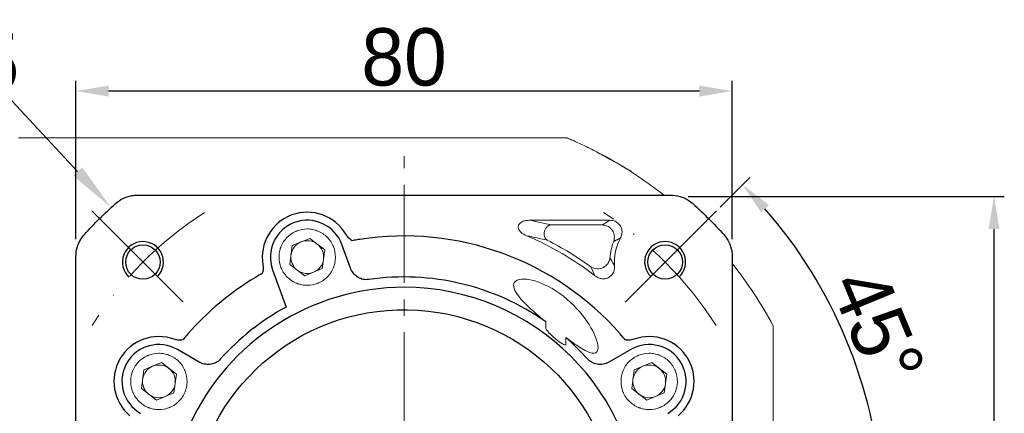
# Model space of a CAD drawing. Header units: millimetres. Extents: x 5254 to 5923, y -933 to -460.
# Tile 4 of 9: x 5328 to 5448, y -618 to -570. Entities that reach past the tile are written whole.
import ezdxf

# ---------------------------------------------------------------- set-up
doc = ezdxf.new("R2010")
doc.units = ezdxf.units.MM
doc.header["$PDSIZE"] = -5
doc.linetypes.add('ACAD_ISO10W100', pattern=[18, 12, -3, 0, -3])
doc.linetypes.add('点画线', pattern=[18, 12, -2, 2, -2])
doc.layers.get('0').update_dxf_attribs({"lineweight": 18})
doc.layers.get('Defpoints').update_dxf_attribs({"lineweight": 18})
for name, color, linetype, lineweight in [('7中心线层', 7, '点画线', 18), ('中心线层', 7, 'ACAD_ISO10W100', 0), ('尺寸线', 7, 'Continuous', 25), ('尺寸线层', 3, 'Continuous', 18), ('粗实线', 7, 'Continuous', 40)]:
    doc.layers.add(name, color=color, linetype=linetype, lineweight=lineweight)
doc.styles.add('工程字', font='txt')
doc.dimstyles.new('DIMSTYLE_17', dxfattribs={"dimtxt": 8, "dimasz": 12, "dimexe": 0.18, "dimexo": 0.0625, "dimgap": 0.09, "dimtad": 1, "dimtih": 1, "dimtoh": 1, "dimdec": 3, "dimdsep": 46, "dimtxsty": 'Standard', "dimblk": '_CAXARROW', "dimcen": 0.09, "dimdle": 24, "dimadec": 0, "dimazin": 0, "dimtfac": 0.7, "dimtdec": 3, "dimtofl": 0, "dimtmove": 0, "dimatfit": 3, "dimfxl": 1, "dimtolj": 1, "dimarcsym": 0})
doc.dimstyles.new('ISO-25', dxfattribs={"dimtxt": 7, "dimasz": 4, "dimexe": 1.25, "dimexo": 0.625, "dimtad": 1, "dimtxsty": '工程字', "dimcen": 2, "dimdle": 8, "dimadec": 0, "dimazin": 0, "dimtfac": 1, "dimtmove": 0, "dimatfit": 3, "dimfxl": 1, "dimarcsym": 0})

# ---------------------------------------------------------------- blocks, each defined once
blk = doc.blocks.new('*D41')
at = {"layer": 'Defpoints', "color": 0}
for p in [(5412.56, -592.89), (5401.42, -604.03), (5430.85, -615.86), (5331.75, -630.96), (5419.23, -630.96)]:
    blk.add_point(p, dxfattribs=at)
at = {"layer": '尺寸线层', "color": 0, "lineweight": -2}
for p, q in [((5413, -592.45), (5416.63, -588.82)), ((5419.85, -630.96), (5434.08, -630.96))]:
    blk.add_line(p, q, dxfattribs=at)
blk.add_arc((5374.49, -630.96), 58.34, 3.9289, 41.0711, dxfattribs=at)
at = {"layer": '尺寸线层', "color": 0}
for points in [[(5418.96, -592.17), (5417.99, -593.08), (5415.75, -589.7)], [(5432.03, -626.98), (5433.36, -626.94), (5432.83, -630.96)]]:
    blk.add_solid(points, dxfattribs=at)
at = {"layer": '尺寸线层', "color": 0, "insert": (5432.2, -607.05), "char_height": 7, "attachment_point": 5, "rotation": 292.5, "style": '工程字'}
blk.add_mtext('\\A1;45%%d', dxfattribs=at)
blk = doc.blocks.new('*D42')
at = {"layer": 'Defpoints', "color": 0}
for p in [(5399.42, -593.49), (5349.56, -668.42)]:
    blk.add_point(p, dxfattribs=at)
at = {"layer": '尺寸线层', "color": 0, "lineweight": -2}
blk.add_line((5364.47, -646.02), (5351.78, -665.09), dxfattribs=at)
at = {"layer": '尺寸线层', "color": 0}
blk.add_solid([(5351.22, -664.72), (5352.33, -665.46), (5349.56, -668.42)], dxfattribs=at)
at = {"layer": '尺寸线层', "color": 0, "insert": (5356.76, -650.16), "char_height": 7, "attachment_point": 5, "rotation": 56.3592, "style": '工程字'}
blk.add_mtext('∅90', dxfattribs=at)
blk = doc.blocks.new('*D44')
at = {"layer": 'Defpoints', "color": 0}
for p in [(5334.49, -578.27), (5334.49, -596.95), (5414.49, -596.95)]:
    blk.add_point(p, dxfattribs=at)
at = {"layer": '尺寸线层', "color": 0, "lineweight": -2}
for p, q in [((5334.49, -596.33), (5334.49, -577.02)), ((5414.49, -596.33), (5414.49, -577.02)), ((5410.49, -578.27), (5338.49, -578.27))]:
    blk.add_line(p, q, dxfattribs=at)
at = {"layer": '尺寸线层', "color": 0}
for points in [[(5338.49, -577.6), (5338.49, -578.94), (5334.49, -578.27)], [(5410.49, -578.94), (5410.49, -577.6), (5414.49, -578.27)]]:
    blk.add_solid(points, dxfattribs=at)
at = {"layer": '尺寸线层', "color": 0, "insert": (5374.49, -574.15), "char_height": 7, "attachment_point": 5, "style": '工程字'}
blk.add_mtext('\\A1;80', dxfattribs=at)
blk = doc.blocks.new('*D45')
at = {"layer": 'Defpoints', "color": 0}
for p in [(5408.49, -591.12), (5446.39, -591.12), (5408.49, -671.12)]:
    blk.add_point(p, dxfattribs=at)
at = {"layer": '尺寸线层', "color": 0, "lineweight": -2}
for p, q in [((5409.12, -591.12), (5447.64, -591.12)), ((5446.39, -667.12), (5446.39, -595.12)), ((5409.12, -671.12), (5447.64, -671.12))]:
    blk.add_line(p, q, dxfattribs=at)
at = {"layer": '尺寸线层', "color": 0}
for points in [[(5447.06, -595.12), (5445.73, -595.12), (5446.39, -591.12)], [(5445.73, -667.12), (5447.06, -667.12), (5446.39, -671.12)]]:
    blk.add_solid(points, dxfattribs=at)
at = {"layer": '尺寸线层', "color": 0, "insert": (5442.27, -631.12), "char_height": 7, "attachment_point": 5, "rotation": 90, "style": '工程字'}
blk.add_mtext('\\A1;80', dxfattribs=at)
blk = doc.blocks.new('_CAXARROW')
blk.add_hatch(color=0).paths.add_polyline_path([(0, 0), (-1, 0.125), (-1, -0.125)], flags=0)
blk = doc.blocks.new('*D46')
at = {"layer": 'Defpoints', "color": 0}
for p in [(5338.79, -592.48), (5410.19, -669.43)]:
    blk.add_point(p, dxfattribs=at)
at = {"layer": '尺寸线层', "color": 0, "lineweight": -2}
for p, q in [((5306.61, -579.45), (5326.69, -579.45)), ((5326.69, -579.45), (5334.7, -588.08)), ((5374.4, -630.96), (5374.58, -630.96)), ((5374.49, -631.05), (5374.49, -630.87))]:
    blk.add_line(p, q, dxfattribs=at)
at = {"layer": '尺寸线层', "color": 0, "lineweight": -2, "xscale": 6, "yscale": 6, "zscale": 6, "rotation": 312.8612344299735}
blk.add_blockref('_CAXARROW', (5338.79, -592.48), dxfattribs=at)
at = {"layer": '尺寸线层', "color": 0, "insert": (5316.15, -574.95), "char_height": 7, "attachment_point": 5, "style": '工程字'}
blk.add_mtext('\\A1;∅105', dxfattribs=at)
blk = doc.blocks.new('_FILLED')
at = {"linetype": 'ByBlock'}
blk.add_hatch(color=0, dxfattribs=at).paths.add_polyline_path([(0, 0), (-1, 0.133), (-1, -0.133)], flags=0)

msp = doc.modelspace()

# ---------------------------------------------------------------- linework, layer by layer
at = {"linetype": 'Continuous', "lineweight": 15}
for p, q in [((5393.2896, -583.9579), (5327.4858, -583.9579)), ((5394.1247, -583.9748), (5394.1272, -583.9691))]:
    msp.add_line(p, q, dxfattribs=at)
for p, q in [((5347.5589, -604.0268), (5336.4245, -592.8925)), ((5401.4209, -604.0268), (5412.5553, -592.8925)), ((5389.8439, -594.0447), (5399.5524, -594.0447)), ((5392.3752, -594.6056), (5398.6732, -594.6056)), ((5360.8593, -597.1309), (5362.9937, -596.2491)), ((5362.9937, -596.2491), (5364.8246, -597.6566)), ((5360.5558, -599.4203), (5360.8593, -597.1309)), ((5364.8246, -597.6566), (5364.5211, -599.946)), ((5362.3867, -600.8278), (5360.5558, -599.4203)), ((5364.5211, -599.946), (5362.3867, -600.8278)), ((5391.756, -606.4246), (5391.756, -607.1376)), ((5394.2238, -609.1384), (5394.2238, -608.362)), ((5342.7811, -612.3003), (5344.9155, -611.4185)), ((5344.9155, -611.4185), (5346.7464, -612.826)), ((5402.5369, -612.3003), (5404.6713, -611.4185)), ((5404.6713, -611.4185), (5406.5022, -612.826)), ((5342.4776, -614.5897), (5342.7811, -612.3003)), ((5346.7464, -612.826), (5346.4429, -615.1154)), ((5402.2334, -614.5897), (5402.5369, -612.3003)), ((5406.5022, -612.826), (5406.1987, -615.1154)), ((5344.3085, -615.9972), (5342.4776, -614.5897)), ((5346.4429, -615.1154), (5344.3085, -615.9972)), ((5404.0643, -615.9972), (5402.2334, -614.5897)), ((5406.1987, -615.1154), (5404.0643, -615.9972))]:
    msp.add_line(p, q)
at = {"color": 7, "linetype": 'Continuous', "lineweight": 15}
msp.add_line((5419.4899, -609.1634), (5419.4899, -652.7523), dxfattribs=at)
at = {"linetype": 'Continuous', "lineweight": 15}
msp.add_arc((5394.1264, -584.9705), 0.9957, 66.879489, 90.098853, dxfattribs=at)
at = {"color": 7, "linetype": 'Continuous', "lineweight": 15}
for start, end in [(51.63877, 61.927513), (28.072487, 38.36123)]:
    msp.add_arc((5374.4899, -630.9579), 51, start, end, dxfattribs=at)
for centre, radius, start, end in [((5374.4899, -630.9578), 38.0868, 52.341138, 66.860567), ((5406.3097, -599.138), 6.1868, 151.846544, 180), ((5362.6902, -598.5385), 2, 112.448281, 172.448281), ((5362.6902, -598.5385), 2, 52.448281, 112.448281), ((5362.6902, -598.5385), 2, 22.448281, 52.448281), ((5374.4899, -630.9578), 38.6478, 53.94138, 63.174226), ((5406.3097, -599.138), 6.7478, 158.194532, 175.69206), ((5362.6902, -598.5385), 2, 172.448281, 202.448281), ((5362.6902, -598.5385), 2, 352.448281, 22.448281), ((5362.6902, -598.5385), 2, 202.448281, 232.448281), ((5406.3097, -599.138), 6.1868, 180, 183.728975), ((5362.6902, -598.5385), 2, 232.448281, 292.448281), ((5344.612, -613.7079), 2, 112.448281, 172.448281), ((5344.612, -613.7079), 2, 52.448281, 112.448281), ((5404.3678, -613.7079), 2, 112.448281, 172.448281), ((5404.3678, -613.7079), 2, 52.448281, 112.448281), ((5344.612, -613.7079), 2, 22.448281, 52.448281), ((5344.612, -613.7079), 2, 352.448281, 22.448281), ((5404.3678, -613.7079), 2, 22.448281, 52.448281), ((5404.3678, -613.7079), 2, 352.448281, 22.448281), ((5344.612, -613.7079), 2, 172.448281, 202.448281), ((5404.3678, -613.7079), 2, 172.448281, 202.448281), ((5344.612, -613.7079), 2, 202.448281, 232.448281), ((5344.612, -613.7079), 2, 232.448281, 292.448281), ((5404.3678, -613.7079), 2, 202.448281, 232.448281), ((5404.3678, -613.7079), 2, 232.448281, 292.448281)]:
    msp.add_arc(centre, radius, start, end)
at = {"extrusion": (0, 0, -1)}
for centre in [(-5362.6902, -598.5385), (-5344.612, -613.7079), (-5404.3678, -613.7079)]:
    msp.add_arc(centre, 2, 187.551719, 247.551719, dxfattribs=at)
at = {"linetype": 'Continuous', "lineweight": 15}
msp.add_ellipse((5393.2896, -630.9579), major_axis=(0, 47), ratio=0.6616415, start_param=6.25632615, end_param=6.28318531, dxfattribs=at)
for points, knots in [([(5394.1271, -583.9717), (5393.939, -583.9644), (5393.6601, -583.9536), (5393.3811, -583.962), (5393.2902, -583.9647)], [0, 0, 0, 0, 0.67413286, 1, 1, 1, 1]), ([(5394.5152, -584.0538), (5394.5049, -584.0494), (5394.4881, -584.0422), (5394.4847, -584.0408), (5394.4757, -584.0371), (5394.462, -584.0317), (5394.4405, -584.0235), (5394.3946, -584.0077), (5394.2901, -583.9774), (5394.1951, -583.9728), (5394.127, -583.9695)], [0, 0, 0, 0, 0.32618161, 0.5302087, 0.59569441, 0.6206711, 0.64191042, 0.69057323, 0.77827335, 1, 1, 1, 1]), ([(5394.5174, -584.0548), (5394.5844, -584.0834), (5394.7184, -584.1405), (5395.1896, -584.3461), (5395.8367, -584.6386), (5396.8992, -585.1346), (5397.8953, -585.6508), (5402.1912, -588.0532)], [0, 0, 0, 0, 0.16310931, 0.32628182, 0.49619091, 0.66617051, 1, 1, 1, 1])]:
    msp.add_open_spline(points, degree=3, knots=knots, dxfattribs=at)
for points, knots in [([(5362.6902, -601.9773), (5362.4716, -601.9773), (5362.1495, -601.9471), (5361.7836, -601.8591), (5361.6032, -601.8019), (5361.5136, -601.77), (5361.4753, -601.7556), (5361.4498, -601.7459), (5361.4381, -601.7413), (5360.9832, -601.5613), (5360.5941, -601.3055), (5360.0908, -600.8024), (5359.8692, -600.5309), (5359.6634, -600.1792), (5359.5737, -599.9946), (5359.5321, -599.9002), (5359.515, -599.8592), (5359.5038, -599.8318), (5359.4978, -599.817), (5359.3319, -599.398), (5359.2514, -598.9754), (5359.2513, -598.32), (5359.2814, -597.9979), (5359.3695, -597.632), (5359.4267, -597.4515), (5359.4586, -597.3618), (5359.473, -597.3236), (5359.4828, -597.2981), (5359.4873, -597.2864), (5359.6673, -596.8314), (5359.9231, -596.4423), (5360.4263, -595.939), (5360.6978, -595.7175), (5361.0494, -595.5117), (5361.234, -595.422), (5361.3285, -595.3804), (5361.3694, -595.3633), (5361.3968, -595.352), (5361.4117, -595.346), (5361.8306, -595.1801), (5362.2532, -595.0996), (5362.6902, -595.0996)], [0, 0, 0, 0, 0.0625, 0.09375, 0.109375, 0.1171875, 0.12109375, 0.12109375, 0.125, 0.125, 0.25, 0.25, 0.3125, 0.34375, 0.359375, 0.3671875, 0.37109375, 0.37109375, 0.375, 0.375, 0.5, 0.5, 0.5625, 0.59375, 0.609375, 0.6171875, 0.62109375, 0.62109375, 0.625, 0.625, 0.75, 0.75, 0.8125, 0.84375, 0.859375, 0.8671875, 0.87109375, 0.87109375, 0.875, 0.875, 1, 1, 1, 1]), ([(5362.6902, -595.0996), (5362.9087, -595.0995), (5363.2308, -595.1297), (5363.5967, -595.2177), (5363.7772, -595.275), (5363.8668, -595.3069), (5363.9051, -595.3213), (5363.9306, -595.331), (5363.9422, -595.3356), (5364.3972, -595.5156), (5364.7863, -595.7714), (5365.2896, -596.2745), (5365.5112, -596.546), (5365.717, -596.8977), (5365.8067, -597.0822), (5365.8483, -597.1767), (5365.8654, -597.2177), (5365.8766, -597.2451), (5365.8826, -597.2599), (5366.0485, -597.6789), (5366.129, -598.1015), (5366.1291, -598.7569), (5366.099, -599.079), (5366.0109, -599.4449), (5365.9537, -599.6254), (5365.9217, -599.7151), (5365.9074, -599.7533), (5365.8976, -599.7788), (5365.8931, -599.7905), (5365.713, -600.2454), (5365.4573, -600.6346), (5364.9541, -601.1379), (5364.6826, -601.3594), (5364.3309, -601.5652), (5364.1464, -601.6549), (5364.0519, -601.6965), (5364.011, -601.7136), (5363.9836, -601.7249), (5363.9687, -601.7308), (5363.5496, -601.8968), (5363.1277, -601.9773), (5362.6902, -601.9773)], [0, 0, 0, 0, 0.0625, 0.09375, 0.109375, 0.1171875, 0.12109375, 0.12109375, 0.125, 0.125, 0.25, 0.25, 0.3125, 0.34375, 0.359375, 0.3671875, 0.37109375, 0.37109375, 0.375, 0.375, 0.5, 0.5, 0.5625, 0.59375, 0.609375, 0.6171875, 0.62109375, 0.62109375, 0.625, 0.625, 0.75, 0.75, 0.8125, 0.84375, 0.859375, 0.8671875, 0.87109375, 0.87109375, 0.875, 0.875, 1, 1, 1, 1]), ([(5389.4569, -595.935), (5389.193, -595.8349), (5388.9361, -595.6926), (5388.7301, -595.4969), (5388.6599, -595.4303), (5388.5952, -595.3565), (5388.4874, -595.1936), (5388.4434, -595.102), (5388.4051, -594.9415), (5388.399, -594.8737), (5388.4105, -594.7412), (5388.4284, -594.6748), (5388.4826, -594.5569), (5388.5183, -594.5033), (5388.6243, -594.3811), (5388.7037, -594.3189), (5388.9239, -594.1872), (5389.0762, -594.1328), (5389.4303, -594.0514), (5389.6388, -594.0363), (5389.8439, -594.0447)], [0, 0, 0, 0, 0.253437, 0.253437, 0.253437, 0.33820451, 0.33820451, 0.42416811, 0.42416811, 0.48125659, 0.48125659, 0.53863229, 0.53863229, 0.59293095, 0.59293095, 0.67869861, 0.67869861, 0.81793533, 0.81793533, 1, 1, 1, 1]), ([(5398.6732, -594.6056), (5398.8444, -594.628), (5399.1769, -594.6715), (5399.5921, -594.9289), (5399.9427, -595.3169), (5400.192, -595.9124), (5400.0963, -596.3799), (5400.0447, -596.6315)], [0, 0, 0, 0, 0.18243584, 0.35447468, 0.5020211, 0.73199191, 1, 1, 1, 1]), ([(5399.5524, -594.0447), (5399.7287, -594.0415), (5399.9082, -594.0667), (5400.245, -594.1753), (5400.4071, -594.2609), (5400.6734, -594.475), (5400.7849, -594.6029), (5400.9462, -594.8761), (5401.002, -595.0232), (5401.0619, -595.3225), (5401.067, -595.4784), (5401.0299, -595.7891), (5400.9845, -595.9472), (5400.8988, -596.1362), (5400.8777, -596.178), (5400.8548, -596.2189)], [0, 0, 0, 0, 0.17167102, 0.17167102, 0.34427657, 0.34427657, 0.5036019, 0.5036019, 0.65169088, 0.65169088, 0.79901632, 0.79901632, 0.95500143, 0.95500143, 1, 1, 1, 1]), ([(5391.9308, -596.4692), (5391.5239, -596.3762), (5390.7285, -596.1943), (5389.8741, -596.0201), (5389.4569, -595.9351)], [0, 0, 0, 0, 0.51159582, 1, 1, 1, 1]), ([(5399.581, -598.6312), (5399.539, -598.8168), (5399.4578, -599.1753), (5399.119, -599.5854), (5398.6528, -599.892), (5397.9695, -600.0471), (5397.4976, -599.8324), (5397.2385, -599.7144)], [0, 0, 0, 0, 0.18593394, 0.35923368, 0.50152202, 0.72622424, 1, 1, 1, 1]), ([(5400.1359, -599.5404), (5400.1528, -599.7325), (5400.1398, -599.9303), (5400.0469, -600.3066), (5399.9643, -600.4911), (5399.7488, -600.7846), (5399.6205, -600.9047), (5399.351, -601.0702), (5399.2105, -601.1259), (5398.9269, -601.1861), (5398.7806, -601.1931), (5398.485, -601.1634), (5398.3326, -601.1234), (5398.0357, -600.9996), (5397.8896, -600.9111), (5397.7594, -600.8059)], [0, 0, 0, 0, 0.16596817, 0.16596817, 0.3334758, 0.3334758, 0.47839681, 0.47839681, 0.60345484, 0.60345484, 0.72519558, 0.72519558, 0.85673288, 0.85673288, 1, 1, 1, 1]), ([(5391.756, -606.4246), (5390.6932, -605.5563), (5389.7124, -604.7115), (5388.2718, -603.183), (5387.8093, -602.4785), (5387.8736, -601.4434), (5388.4494, -601.1246), (5390.4648, -601.3417), (5391.8139, -601.8938), (5392.9899, -602.6627)], [0, 0, 0, 0, 0.25, 0.25, 0.5, 0.5, 0.75, 0.75, 1, 1, 1, 1]), ([(5392.9899, -602.6627), (5394.2661, -603.4971), (5395.3408, -604.5267), (5397.0231, -606.6197), (5397.653, -607.7067), (5398.1165, -609.1294), (5398.1845, -609.564), (5398.0345, -610.1702), (5397.7963, -610.3246), (5397.0217, -610.1911), (5396.5072, -609.926), (5395.3999, -609.2284), (5394.8208, -608.8101), (5394.2238, -608.362)], [0, 0, 0, 0, 0.25, 0.25, 0.5, 0.5, 0.625, 0.625, 0.75, 0.75, 0.875, 0.875, 1, 1, 1, 1]), ([(5391.756, -607.1376), (5391.7559, -607.1788), (5391.7682, -607.2197), (5391.8253, -607.3652), (5391.893, -607.4613), (5392.253, -607.9266), (5392.622, -608.2404), (5392.9899, -608.5441)], [0, 0, 0, 0, 0.06441536, 0.06441536, 0.24628974, 0.24628974, 1, 1, 1, 1]), ([(5392.9899, -608.5441), (5393.2479, -608.7571), (5393.5112, -608.9703), (5393.8453, -609.1612), (5393.8926, -609.1861), (5393.9904, -609.2285), (5394.0418, -609.2474), (5394.1103, -609.2535), (5394.1263, -609.2535), (5394.1531, -609.249), (5394.1644, -609.2456), (5394.1828, -609.2358), (5394.1906, -609.2299), (5394.2034, -609.2161), (5394.2086, -609.2078), (5394.218, -609.1871), (5394.2211, -609.1739), (5394.2234, -609.1533), (5394.2238, -609.1459), (5394.2238, -609.1384)], [0, 0, 0, 0, 0.65736999, 0.65736999, 0.76244193, 0.76244193, 0.8687912, 0.8687912, 0.90001494, 0.90001494, 0.92284477, 0.92284477, 0.94138745, 0.94138745, 0.95992549, 0.95992549, 0.98570075, 0.98570075, 1, 1, 1, 1]), ([(5344.612, -617.1467), (5344.3935, -617.1467), (5344.0713, -617.1165), (5343.7054, -617.0285), (5343.525, -616.9713), (5343.4354, -616.9394), (5343.3971, -616.925), (5343.3716, -616.9152), (5343.36, -616.9107), (5342.905, -616.7307), (5342.5159, -616.4749), (5342.0126, -615.9718), (5341.791, -615.7003), (5341.5852, -615.3486), (5341.4955, -615.164), (5341.454, -615.0696), (5341.4369, -615.0286), (5341.4256, -615.0012), (5341.4196, -614.9864), (5341.2537, -614.5674), (5341.1732, -614.1448), (5341.1731, -613.4894), (5341.2033, -613.1673), (5341.2913, -612.8014), (5341.3485, -612.6209), (5341.3805, -612.5312), (5341.3949, -612.4929), (5341.4046, -612.4675), (5341.4091, -612.4558), (5341.5892, -612.0008), (5341.8449, -611.6117), (5342.3481, -611.1084), (5342.6196, -610.8869), (5342.9713, -610.6811), (5343.1558, -610.5914), (5343.2503, -610.5498), (5343.2912, -610.5327), (5343.3186, -610.5214), (5343.3335, -610.5154), (5343.7524, -610.3495), (5344.1751, -610.269), (5344.612, -610.269)], [0, 0, 0, 0, 0.0625, 0.09375, 0.109375, 0.1171875, 0.12109375, 0.12109375, 0.125, 0.125, 0.25, 0.25, 0.3125, 0.34375, 0.359375, 0.3671875, 0.37109375, 0.37109375, 0.375, 0.375, 0.5, 0.5, 0.5625, 0.59375, 0.609375, 0.6171875, 0.62109375, 0.62109375, 0.625, 0.625, 0.75, 0.75, 0.8125, 0.84375, 0.859375, 0.8671875, 0.87109375, 0.87109375, 0.875, 0.875, 1, 1, 1, 1]), ([(5344.612, -610.269), (5344.8305, -610.2689), (5345.1526, -610.2991), (5345.5185, -610.3871), (5345.699, -610.4444), (5345.7886, -610.4763), (5345.8269, -610.4907), (5345.8524, -610.5004), (5345.8641, -610.505), (5346.319, -610.685), (5346.7081, -610.9407), (5347.2114, -611.4439), (5347.433, -611.7154), (5347.6388, -612.0671), (5347.7285, -612.2516), (5347.7701, -612.3461), (5347.7872, -612.387), (5347.7984, -612.4144), (5347.8044, -612.4293), (5347.9703, -612.8483), (5348.0508, -613.2709), (5348.0509, -613.9263), (5348.0208, -614.2484), (5347.9327, -614.6143), (5347.8755, -614.7948), (5347.8436, -614.8844), (5347.8292, -614.9227), (5347.8194, -614.9482), (5347.8149, -614.9599), (5347.6349, -615.4148), (5347.3791, -615.8039), (5346.8759, -616.3073), (5346.6044, -616.5288), (5346.2528, -616.7346), (5346.0682, -616.8243), (5345.9738, -616.8659), (5345.9328, -616.883), (5345.9054, -616.8943), (5345.8905, -616.9002), (5345.4714, -617.0662), (5345.0495, -617.1467), (5344.612, -617.1467)], [0, 0, 0, 0, 0.0625, 0.09375, 0.109375, 0.1171875, 0.12109375, 0.12109375, 0.125, 0.125, 0.25, 0.25, 0.3125, 0.34375, 0.359375, 0.3671875, 0.37109375, 0.37109375, 0.375, 0.375, 0.5, 0.5, 0.5625, 0.59375, 0.609375, 0.6171875, 0.62109375, 0.62109375, 0.625, 0.625, 0.75, 0.75, 0.8125, 0.84375, 0.859375, 0.8671875, 0.87109375, 0.87109375, 0.875, 0.875, 1, 1, 1, 1]), ([(5404.3678, -617.1467), (5404.1492, -617.1467), (5403.8271, -617.1165), (5403.4612, -617.0285), (5403.2807, -616.9713), (5403.1911, -616.9394), (5403.1529, -616.925), (5403.1274, -616.9152), (5403.1157, -616.9107), (5402.6608, -616.7307), (5402.2717, -616.4749), (5401.7683, -615.9718), (5401.5468, -615.7003), (5401.341, -615.3486), (5401.2513, -615.164), (5401.2097, -615.0696), (5401.1926, -615.0286), (5401.1814, -615.0012), (5401.1754, -614.9864), (5401.0094, -614.5674), (5400.929, -614.1448), (5400.9289, -613.4894), (5400.959, -613.1673), (5401.0471, -612.8014), (5401.1043, -612.6209), (5401.1362, -612.5312), (5401.1506, -612.4929), (5401.1604, -612.4675), (5401.1649, -612.4558), (5401.3449, -612.0008), (5401.6007, -611.6117), (5402.1038, -611.1084), (5402.3754, -610.8869), (5402.727, -610.6811), (5402.9116, -610.5914), (5403.006, -610.5498), (5403.047, -610.5327), (5403.0744, -610.5214), (5403.0892, -610.5154), (5403.5082, -610.3495), (5403.9308, -610.269), (5404.3678, -610.269)], [0, 0, 0, 0, 0.0625, 0.09375, 0.109375, 0.1171875, 0.12109375, 0.12109375, 0.125, 0.125, 0.25, 0.25, 0.3125, 0.34375, 0.359375, 0.3671875, 0.37109375, 0.37109375, 0.375, 0.375, 0.5, 0.5, 0.5625, 0.59375, 0.609375, 0.6171875, 0.62109375, 0.62109375, 0.625, 0.625, 0.75, 0.75, 0.8125, 0.84375, 0.859375, 0.8671875, 0.87109375, 0.87109375, 0.875, 0.875, 1, 1, 1, 1]), ([(5404.3678, -610.269), (5404.5862, -610.2689), (5404.9083, -610.2991), (5405.2742, -610.3871), (5405.4547, -610.4444), (5405.5444, -610.4763), (5405.5827, -610.4907), (5405.6082, -610.5004), (5405.6198, -610.505), (5406.0748, -610.685), (5406.4639, -610.9407), (5406.9672, -611.4439), (5407.1887, -611.7154), (5407.3945, -612.0671), (5407.4843, -612.2516), (5407.5258, -612.3461), (5407.5429, -612.387), (5407.5542, -612.4144), (5407.5602, -612.4293), (5407.7261, -612.8483), (5407.8066, -613.2709), (5407.8067, -613.9263), (5407.7765, -614.2484), (5407.6885, -614.6143), (5407.6312, -614.7948), (5407.5993, -614.8844), (5407.5849, -614.9227), (5407.5752, -614.9482), (5407.5707, -614.9599), (5407.3906, -615.4148), (5407.1349, -615.8039), (5406.6317, -616.3073), (5406.3602, -616.5288), (5406.0085, -616.7346), (5405.824, -616.8243), (5405.7295, -616.8659), (5405.6886, -616.883), (5405.6612, -616.8943), (5405.6463, -616.9002), (5405.2272, -617.0662), (5404.8052, -617.1467), (5404.3678, -617.1467)], [0, 0, 0, 0, 0.0625, 0.09375, 0.109375, 0.1171875, 0.12109375, 0.12109375, 0.125, 0.125, 0.25, 0.25, 0.3125, 0.34375, 0.359375, 0.3671875, 0.37109375, 0.37109375, 0.375, 0.375, 0.5, 0.5, 0.5625, 0.59375, 0.609375, 0.6171875, 0.62109375, 0.62109375, 0.625, 0.625, 0.75, 0.75, 0.8125, 0.84375, 0.859375, 0.8671875, 0.87109375, 0.87109375, 0.875, 0.875, 1, 1, 1, 1])]:
    msp.add_open_spline(points, degree=3, knots=knots)
for points in [[(5392.3752, -594.6056), (5391.5725, -594.4142), (5390.7334, -594.2267), (5389.8439, -594.0447)], [(5398.6732, -594.6056), (5398.9663, -594.4072), (5399.2593, -594.2202), (5399.5524, -594.0447)], [(5399.8819, -599.138), (5399.7757, -598.965), (5399.6761, -598.7967), (5399.581, -598.6312)], [(5397.2385, -599.7144), (5397.391, -600.0587), (5397.5598, -600.4181), (5397.7594, -600.8059)], [(5400.1359, -599.5404), (5400.0469, -599.4031), (5399.9625, -599.2693), (5399.8819, -599.138)]]:
    msp.add_open_spline(points, degree=3)
for points, weights, degree in [([(5391.9308, -596.4692), (5389.6765, -594.9468), (5392.3752, -594.6056)], [1, 0.286948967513, 1], 2), ([(5400.0447, -596.6315), (5400.3033, -596.4902), (5400.5721, -596.3523), (5400.8548, -596.2189)], [0.999999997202, 0.999999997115, 0.99999999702, 0.999999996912], 3)]:
    msp.add_rational_spline(points, weights, degree=degree)
at = {"color": 7, "linetype": 'Continuous', "lineweight": 15}
msp.add_open_spline([(5419.4899, -606.9579), (5419.4899, -606.9579), (5419.4899, -606.9588), (5419.4899, -606.9894), (5419.4899, -607.1067), (5419.4899, -607.3909), (5419.4899, -608.0603), (5419.4899, -608.7122), (5419.4899, -609.1453), (5419.4899, -609.1634)], degree=3, knots=[0, 0, 0, 0, 0.00795977, 0.07104616, 0.15348623, 0.25509513, 0.50084469, 0.9791993, 1, 1, 1, 1], dxfattribs=at)
at = {"layer": '7中心线层'}
msp.add_line((5374.4899, -673.695), (5374.4899, -586.219), dxfattribs=at)
msp.add_line((5374.4899, -673.695), (5374.4899, -586.219), dxfattribs=at)
at = {"layer": '中心线层'}
for start, end in [(122.715563, 147.654896), (32.345104, 57.284437)]:
    msp.add_arc((5374.4899, -630.9579), 45, start, end, dxfattribs=at)
at = {"layer": '尺寸线'}
for centre, start, end in [((5342.6632, -599.138), 315.093566, 227.009856), ((5406.3097, -599.1311), 313.002625, 225.093677)]:
    msp.add_arc(centre, 2.5, start, end, dxfattribs=at)
at = {"layer": '粗实线', "linetype": 'Continuous', "lineweight": 30}
for p, q in [((5341.9933, -590.968), (5406.9865, -590.968)), ((5367.968, -599.8821), (5366.9188, -596.9994)), ((5334.5001, -635.2352), (5334.5001, -598.4613)), ((5414.4797, -598.4613), (5414.4797, -635.2352)), ((5358.4616, -600.0775), (5360.1168, -604.6251)), ((5349.5188, -611.3446), (5346.862, -609.8107)), ((5402.1178, -609.8107), (5399.461, -611.3446))]:
    msp.add_line(p, q, dxfattribs=at)
for centre in [(5342.6666, -599.1415), (5406.3062, -599.1346)]:
    msp.add_circle(centre, 2.1, dxfattribs=at)
at = {"layer": '粗实线', "linetype": 'Continuous', "lineweight": 30, "extrusion": (0, 0, -1)}
for centre, radius, start, end in [((-5374.4899, -630.9578), 52.4898, 42.07908, 47.92092), ((-5374.4899, -630.9578), 52.4898, 132.07908, 137.92092), ((-5374.4899, -630.9579), 26, 8.712245, 178.677672)]:
    msp.add_arc(centre, radius, start, end, dxfattribs=at)
at = {"layer": '粗实线', "linetype": 'Continuous', "lineweight": 30}
for centre, radius, start, end in [((5362.6902, -598.5384), 5.4748, 30.077371, 189.922604), ((5362.6902, -598.5384), 4.5, 20, 200), ((5374.4899, -630.9578), 35, 41.173902, 98.827649), ((5374.4899, -630.9578), 35, 121.173902, 138.827649), ((5374.4899, -630.9578), 30, 54.862768, 98.295279), ((5374.4899, -630.9578), 28.7414, 90, 221.045694), ((5374.4899, -630.9578), 28.7414, 270, 90), ((5374.4899, -630.9578), 30, 118.626927, 138.29528), ((5344.612, -613.7078), 5.4748, 70.077371, 229.922626), ((5374.4899, -630.9578), 30, 41.704723, 48.867958), ((5404.3678, -613.7078), 5.4748, 310.077376, 109.922626), ((5344.612, -613.7078), 4.5, 60, 240), ((5404.3678, -613.7078), 4.5, 300, 120)]:
    msp.add_arc(centre, radius, start, end, dxfattribs=at)
for points, knots in [([(5339.3136, -591.9988), (5339.5893, -591.7499), (5339.9031, -591.5377), (5340.5707, -591.2113), (5340.9309, -591.0939), (5341.5262, -590.9886), (5341.7602, -590.9681), (5341.9933, -590.968)], [0, 0, 0, 0, 0.38115136, 0.38115136, 0.76230396, 0.76230396, 1, 1, 1, 1]), ([(5406.9865, -590.968), (5407.358, -590.9681), (5407.7331, -591.0208), (5408.4473, -591.226), (5408.7933, -591.3802), (5409.3058, -591.7011), (5409.4932, -591.8426), (5409.6662, -591.9988)], [0, 0, 0, 0, 0.38115154, 0.38115154, 0.76230412, 0.76230412, 1, 1, 1, 1]), ([(5334.5001, -598.4613), (5334.5001, -598.0859), (5334.554, -597.7069), (5334.7633, -596.986), (5334.9207, -596.6371), (5335.2424, -596.1297), (5335.3798, -595.9489), (5335.5309, -595.7815)], [0, 0, 0, 0, 0.38508189, 0.38508189, 0.77016489, 0.77016489, 1, 1, 1, 1]), ([(5368.1743, -596.5324), (5368.0004, -596.4342), (5367.8396, -596.3082), (5367.5975, -596.0515), (5367.5047, -595.9271), (5367.4278, -595.7946)], [0, 0, 0, 0, 0.56714585, 0.56714585, 1, 1, 1, 1]), ([(5369.1187, -596.3724), (5368.8788, -596.4097), (5368.6472, -596.4483), (5368.3441, -596.5015), (5368.2584, -596.5169), (5368.1743, -596.5324)], [0, 0, 0, 0, 0.7129175, 0.7129175, 1, 1, 1, 1]), ([(5413.4489, -595.7815), (5413.7004, -596.0601), (5413.9144, -596.3775), (5414.2422, -597.0528), (5414.3592, -597.4173), (5414.4605, -598.0095), (5414.4797, -598.2358), (5414.4797, -598.4613)], [0, 0, 0, 0, 0.38508171, 0.38508171, 0.77016472, 0.77016472, 1, 1, 1, 1]), ([(5357.2972, -599.4819), (5357.3315, -599.6786), (5357.336, -599.8828), (5357.2908, -600.2328), (5357.2534, -600.3834), (5357.1997, -600.5268)], [0, 0, 0, 0, 0.56713938, 0.56713938, 1, 1, 1, 1]), ([(5370.1617, -601.2717), (5369.9492, -601.3027), (5369.7284, -601.2964), (5369.3076, -601.2125), (5369.1019, -601.134), (5368.7246, -600.9163), (5368.5492, -600.7726), (5368.2446, -600.4329), (5368.115, -600.2297), (5368.0019, -599.9708), (5367.9843, -599.9267), (5367.968, -599.8821)], [0, 0, 0, 0, 0.23042343, 0.23042343, 0.46037237, 0.46037237, 0.69752605, 0.69752605, 0.94970312, 0.94970312, 1, 1, 1, 1]), ([(5348.1442, -607.9164), (5347.9844, -608.0992), (5347.8318, -608.2776), (5347.6339, -608.5132), (5347.5781, -608.5801), (5347.5236, -608.646)], [0, 0, 0, 0, 0.7129175, 0.7129175, 1, 1, 1, 1]), ([(5347.5236, -608.646), (5347.3272, -608.6826), (5347.1231, -608.6894), (5346.7726, -608.6484), (5346.6216, -608.6127), (5346.4776, -608.5606)], [0, 0, 0, 0, 0.56714585, 0.56714585, 1, 1, 1, 1]), ([(5402.5022, -608.5606), (5402.3144, -608.6286), (5402.1141, -608.6684), (5401.7616, -608.6847), (5401.6068, -608.674), (5401.4562, -608.646)], [0, 0, 0, 0, 0.56713928, 0.56713928, 1, 1, 1, 1]), ([(5352.0924, -610.9991), (5351.9496, -611.1594), (5351.7764, -611.2965), (5351.4001, -611.5027), (5351.1921, -611.5748), (5350.7631, -611.6506), (5350.5364, -611.6532), (5350.0847, -611.5887), (5349.8548, -611.5164), (5349.6017, -611.3908), (5349.5599, -611.3683), (5349.5188, -611.3446)], [0, 0, 0, 0, 0.23042343, 0.23042343, 0.46037237, 0.46037237, 0.69752605, 0.69752605, 0.94970312, 0.94970312, 1, 1, 1, 1]), ([(5399.461, -611.3446), (5399.2464, -611.4685), (5399.008, -611.5582), (5398.5208, -611.6516), (5398.2649, -611.6563), (5397.786, -611.5769), (5397.555, -611.4952), (5397.1779, -611.2761), (5397.0197, -611.1476), (5396.8874, -610.9991)], [0, 0, 0, 0, 0.26587314, 0.26587314, 0.53247064, 0.53247064, 0.78731867, 0.78731867, 1, 1, 1, 1])]:
    msp.add_open_spline(points, degree=3, knots=knots, dxfattribs=at)
for points in [[(5357.1997, -600.5268), (5356.9427, -600.6728), (5356.6641, -600.8355), (5356.3726, -601.0118)], [(5401.4562, -608.646), (5401.2678, -608.4183), (5401.0592, -608.1721), (5400.8349, -607.9157)]]:
    msp.add_open_spline(points, degree=3, dxfattribs=at)

# ---------------------------------------------------------------- dimensions: what is measured, and where the dimension line sits
at = {"layer": '尺寸线层'}
for base, p1, p2, angle, picture, middle in [((5334.4899, -578.2704), (5414.4899, -596.9542), (5334.4899, -596.9542), 180, '*D44', (5374.4899, -574.1454)), ((5446.3923, -591.1223), (5408.4936, -671.1223), (5408.4936, -591.1223), 270, '*D45', (5442.2673, -631.1223))]:
    dim = msp.add_linear_dim(base=base, p1=p1, p2=p2, angle=angle, dimstyle='ISO-25', override={"dimsah": 1, "dimtolj": 1}, dxfattribs=at)
    dim.commit()
    dim.dimension.update_dxf_attribs({"geometry": picture, "text_midpoint": middle})
dim = msp.add_diameter_dim_2p(p1=(5410.1948, -669.433), p2=(5338.785, -592.4826), dimstyle='DIMSTYLE_17', override={"dimtxt": 7, "dimasz": 6, "dimgap": 1, "dimdec": 0, "dimtxsty": '工程字', "dimtol": 0, "dimldrblk": '_FILLED'}, dxfattribs=at)
dim.commit()
dim.dimension.update_dxf_attribs({"geometry": '*D46', "text_midpoint": (5316.1508, -579.4521), "dimtype": 163})
dim = msp.add_angular_dim_2l(base=(5430.846, -615.8573), line1=((5331.7528, -630.9579), (5419.2287, -630.9579)), line2=((5401.4209, -604.0268), (5412.5553, -592.8925)), dimstyle='ISO-25', override={"dimsah": 1, "dimtolj": 1}, dxfattribs=at)
dim.commit()
dim.dimension.update_dxf_attribs({"geometry": '*D41', "text_midpoint": (5432.2038, -607.052)})
dim = msp.add_diameter_dim_2p(p1=(5399.4192, -593.4941), p2=(5349.5606, -668.4216), dimstyle='ISO-25', dxfattribs=at)
dim.commit()
dim.dimension.update_dxf_attribs({"geometry": '*D42', "text_midpoint": (5360.1903, -652.4472), "dimtype": 163})

doc.saveas('drawing.dxf')
